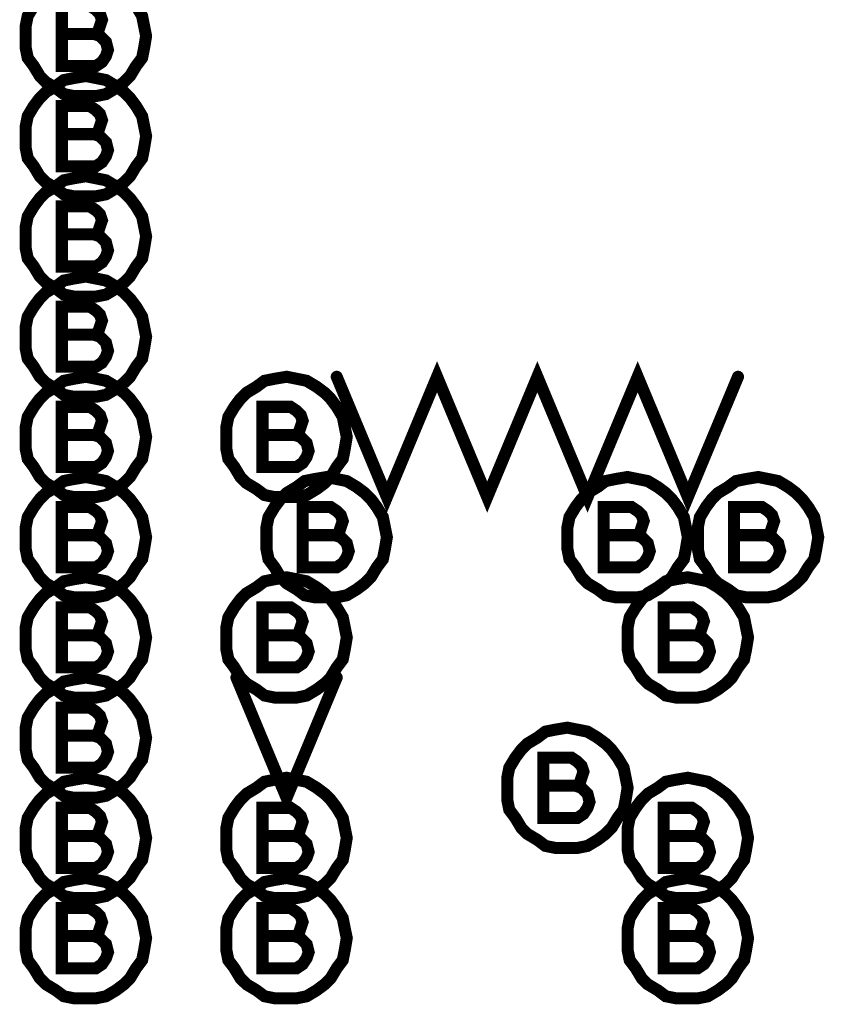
# Model space of a CAD drawing. Extents: x 28 to 61, y 24.9 to 46.
# Tile 15 of 96: x 35.422 to 35.823, y 30.477 to 30.968. Entities that reach past the tile are written whole.
import ezdxf

# ---------------------------------------------------------------- set-up
doc = ezdxf.new("R2010")
doc.units = 0
doc.layers.add('1', color=2, linetype='CONTINUOUS')

msp = doc.modelspace()

# ---------------------------------------------------------------- linework, layer by layer
at = {"layer": '1', "const_width": 0.006}
for points in [[(35.429, 30.975), (35.426, 30.97), (35.425, 30.965), (35.425, 30.96), (35.425, 30.954), (35.426, 30.949), (35.429, 30.945), (35.432, 30.94), (35.435, 30.937), (35.44, 30.934), (35.444, 30.931), (35.449, 30.93), (35.455, 30.93), (35.46, 30.93), (35.465, 30.931), (35.47, 30.934), (35.474, 30.937), (35.477, 30.94), (35.48, 30.945), (35.483, 30.949), (35.484, 30.954), (35.485, 30.96)], [(35.459, 30.961), (35.461, 30.962), (35.462, 30.965), (35.463, 30.968), (35.462, 30.971), (35.46, 30.973), (35.457, 30.975), (35.443, 30.975), (35.443, 30.945), (35.46, 30.945), (35.463, 30.947), (35.465, 30.95), (35.466, 30.953), (35.465, 30.957), (35.462, 30.96), (35.459, 30.961), (35.443, 30.961)], [(35.485, 30.96), (35.484, 30.965), (35.483, 30.97), (35.48, 30.975)], [(35.485, 30.91), (35.484, 30.915), (35.483, 30.92), (35.48, 30.925), (35.477, 30.929), (35.474, 30.932), (35.47, 30.935), (35.465, 30.938), (35.46, 30.939), (35.455, 30.94), (35.449, 30.939), (35.444, 30.938), (35.44, 30.935), (35.435, 30.932), (35.432, 30.929), (35.429, 30.925), (35.426, 30.92), (35.425, 30.915), (35.425, 30.91), (35.425, 30.904), (35.426, 30.899), (35.429, 30.895), (35.432, 30.89), (35.435, 30.887), (35.44, 30.884), (35.444, 30.881), (35.449, 30.88), (35.455, 30.88), (35.46, 30.88), (35.465, 30.881), (35.47, 30.884), (35.474, 30.887), (35.477, 30.89), (35.48, 30.895), (35.483, 30.899), (35.484, 30.904), (35.485, 30.91)], [(35.459, 30.911), (35.461, 30.912), (35.462, 30.915), (35.463, 30.918), (35.462, 30.921), (35.46, 30.923), (35.457, 30.925), (35.443, 30.925), (35.443, 30.895), (35.46, 30.895), (35.463, 30.897), (35.465, 30.9), (35.466, 30.903), (35.465, 30.907), (35.462, 30.91), (35.459, 30.911), (35.443, 30.911)], [(35.485, 30.86), (35.484, 30.865), (35.483, 30.87), (35.48, 30.875), (35.477, 30.879), (35.474, 30.882), (35.47, 30.885), (35.465, 30.888), (35.46, 30.889), (35.455, 30.89), (35.449, 30.889), (35.444, 30.888), (35.44, 30.885), (35.435, 30.882), (35.432, 30.879), (35.429, 30.875), (35.426, 30.87), (35.425, 30.865), (35.425, 30.86), (35.425, 30.854), (35.426, 30.849), (35.429, 30.845), (35.432, 30.84), (35.435, 30.837), (35.44, 30.834), (35.444, 30.831), (35.449, 30.83), (35.455, 30.83), (35.46, 30.83), (35.465, 30.831), (35.47, 30.834), (35.474, 30.837), (35.477, 30.84), (35.48, 30.845), (35.483, 30.849), (35.484, 30.854), (35.485, 30.86)], [(35.459, 30.861), (35.461, 30.862), (35.462, 30.865), (35.463, 30.868), (35.462, 30.871), (35.46, 30.873), (35.457, 30.875), (35.443, 30.875), (35.443, 30.845), (35.46, 30.845), (35.463, 30.847), (35.465, 30.85), (35.466, 30.853), (35.465, 30.857), (35.462, 30.86), (35.459, 30.861), (35.443, 30.861)], [(35.485, 30.81), (35.484, 30.815), (35.483, 30.82), (35.48, 30.825), (35.477, 30.829), (35.474, 30.832), (35.47, 30.835), (35.465, 30.838), (35.46, 30.839), (35.455, 30.84), (35.449, 30.839), (35.444, 30.838), (35.44, 30.835), (35.435, 30.832), (35.432, 30.829), (35.429, 30.825), (35.426, 30.82), (35.425, 30.815), (35.425, 30.81), (35.425, 30.804), (35.426, 30.799), (35.429, 30.795), (35.432, 30.79), (35.435, 30.787), (35.44, 30.784), (35.444, 30.781), (35.449, 30.78), (35.455, 30.78), (35.46, 30.78), (35.465, 30.781), (35.47, 30.784), (35.474, 30.787), (35.477, 30.79), (35.48, 30.795), (35.483, 30.799), (35.484, 30.804), (35.485, 30.81)], [(35.459, 30.811), (35.461, 30.812), (35.462, 30.815), (35.463, 30.818), (35.462, 30.821), (35.46, 30.823), (35.457, 30.825), (35.443, 30.825), (35.443, 30.795), (35.46, 30.795), (35.463, 30.797), (35.465, 30.8), (35.466, 30.803), (35.465, 30.807), (35.462, 30.81), (35.459, 30.811), (35.443, 30.811)], [(35.58, 30.79), (35.605, 30.73), (35.63, 30.79), (35.655, 30.73), (35.68, 30.79), (35.705, 30.73), (35.73, 30.79), (35.755, 30.73), (35.78, 30.79)], [(35.485, 30.76), (35.484, 30.765), (35.483, 30.77), (35.48, 30.775), (35.477, 30.779), (35.474, 30.782), (35.47, 30.785), (35.465, 30.788), (35.46, 30.789), (35.455, 30.79), (35.449, 30.789), (35.444, 30.788), (35.44, 30.785), (35.435, 30.782), (35.432, 30.779), (35.429, 30.775), (35.426, 30.77), (35.425, 30.765), (35.425, 30.76), (35.425, 30.754), (35.426, 30.749), (35.429, 30.745), (35.432, 30.74), (35.435, 30.737), (35.44, 30.734), (35.444, 30.731), (35.449, 30.73), (35.455, 30.73), (35.46, 30.73), (35.465, 30.731), (35.47, 30.734), (35.474, 30.737), (35.477, 30.74), (35.48, 30.745), (35.483, 30.749), (35.484, 30.754), (35.485, 30.76)], [(35.585, 30.76), (35.584, 30.765), (35.583, 30.77), (35.58, 30.775), (35.577, 30.779), (35.574, 30.782), (35.57, 30.785), (35.565, 30.788), (35.56, 30.789), (35.555, 30.79), (35.549, 30.789), (35.544, 30.788), (35.54, 30.785), (35.535, 30.782), (35.532, 30.779), (35.529, 30.775), (35.526, 30.77), (35.525, 30.765), (35.525, 30.76), (35.525, 30.754), (35.526, 30.749), (35.529, 30.745), (35.532, 30.74), (35.535, 30.737), (35.54, 30.734), (35.544, 30.731), (35.549, 30.73), (35.555, 30.73), (35.56, 30.73), (35.565, 30.731), (35.57, 30.734), (35.574, 30.737), (35.577, 30.74), (35.58, 30.745), (35.583, 30.749), (35.584, 30.754), (35.585, 30.76)], [(35.459, 30.761), (35.461, 30.762), (35.462, 30.765), (35.463, 30.768), (35.462, 30.771), (35.46, 30.773), (35.457, 30.775), (35.443, 30.775), (35.443, 30.745), (35.46, 30.745), (35.463, 30.747), (35.465, 30.75), (35.466, 30.753), (35.465, 30.757), (35.462, 30.76), (35.459, 30.761), (35.443, 30.761)], [(35.559, 30.761), (35.561, 30.762), (35.562, 30.765), (35.563, 30.768), (35.562, 30.771), (35.56, 30.773), (35.557, 30.775), (35.543, 30.775), (35.543, 30.745), (35.56, 30.745), (35.563, 30.747), (35.565, 30.75), (35.566, 30.753), (35.565, 30.757), (35.562, 30.76), (35.559, 30.761), (35.543, 30.761)], [(35.485, 30.71), (35.484, 30.715), (35.483, 30.72), (35.48, 30.725), (35.477, 30.729), (35.474, 30.732), (35.47, 30.735), (35.465, 30.738), (35.46, 30.739), (35.455, 30.74), (35.449, 30.739), (35.444, 30.738), (35.44, 30.735), (35.435, 30.732), (35.432, 30.729), (35.429, 30.725), (35.426, 30.72), (35.425, 30.715), (35.425, 30.71), (35.425, 30.704), (35.426, 30.699), (35.429, 30.695), (35.432, 30.69), (35.435, 30.687), (35.44, 30.684), (35.444, 30.681), (35.449, 30.68), (35.455, 30.68), (35.46, 30.68), (35.465, 30.681), (35.47, 30.684), (35.474, 30.687), (35.477, 30.69), (35.48, 30.695), (35.483, 30.699), (35.484, 30.704), (35.485, 30.71)], [(35.605, 30.71), (35.604, 30.715), (35.603, 30.72), (35.6, 30.725), (35.597, 30.729), (35.594, 30.732), (35.59, 30.735), (35.585, 30.738), (35.58, 30.739), (35.575, 30.74), (35.569, 30.739), (35.564, 30.738), (35.56, 30.735), (35.555, 30.732), (35.552, 30.729), (35.549, 30.725), (35.546, 30.72), (35.545, 30.715), (35.545, 30.71), (35.545, 30.704), (35.546, 30.699), (35.549, 30.695), (35.552, 30.69), (35.555, 30.687), (35.56, 30.684), (35.564, 30.681), (35.569, 30.68), (35.575, 30.68), (35.58, 30.68), (35.585, 30.681), (35.59, 30.684), (35.594, 30.687), (35.597, 30.69), (35.6, 30.695), (35.603, 30.699), (35.604, 30.704), (35.605, 30.71)], [(35.755, 30.71), (35.754, 30.715), (35.753, 30.72), (35.75, 30.725), (35.747, 30.729), (35.744, 30.732), (35.74, 30.735), (35.735, 30.738), (35.73, 30.739), (35.725, 30.74), (35.719, 30.739), (35.714, 30.738), (35.71, 30.735), (35.705, 30.732), (35.702, 30.729), (35.699, 30.725), (35.696, 30.72), (35.695, 30.715), (35.695, 30.71), (35.695, 30.704), (35.696, 30.699), (35.699, 30.695), (35.702, 30.69), (35.705, 30.687), (35.71, 30.684), (35.714, 30.681), (35.719, 30.68), (35.725, 30.68), (35.73, 30.68), (35.735, 30.681), (35.74, 30.684), (35.744, 30.687), (35.747, 30.69), (35.75, 30.695), (35.753, 30.699), (35.754, 30.704), (35.755, 30.71)], [(35.82, 30.71), (35.819, 30.715), (35.818, 30.72), (35.815, 30.725), (35.812, 30.729), (35.809, 30.732), (35.805, 30.735), (35.8, 30.738), (35.795, 30.739), (35.79, 30.74), (35.784, 30.739), (35.779, 30.738), (35.775, 30.735), (35.77, 30.732), (35.767, 30.729), (35.764, 30.725), (35.761, 30.72), (35.76, 30.715), (35.76, 30.71), (35.76, 30.704), (35.761, 30.699), (35.764, 30.695), (35.767, 30.69), (35.77, 30.687), (35.775, 30.684), (35.779, 30.681), (35.784, 30.68), (35.79, 30.68), (35.795, 30.68), (35.8, 30.681), (35.805, 30.684), (35.809, 30.687), (35.812, 30.69), (35.815, 30.695), (35.818, 30.699), (35.819, 30.704), (35.82, 30.71)], [(35.459, 30.711), (35.461, 30.712), (35.462, 30.715), (35.463, 30.718), (35.462, 30.721), (35.46, 30.723), (35.457, 30.725), (35.443, 30.725), (35.443, 30.695), (35.46, 30.695), (35.463, 30.697), (35.465, 30.7), (35.466, 30.703), (35.465, 30.707), (35.462, 30.71), (35.459, 30.711), (35.443, 30.711)], [(35.579, 30.711), (35.581, 30.712), (35.582, 30.715), (35.583, 30.718), (35.582, 30.721), (35.58, 30.723), (35.577, 30.725), (35.563, 30.725), (35.563, 30.695), (35.58, 30.695), (35.583, 30.697), (35.585, 30.7), (35.586, 30.703), (35.585, 30.707), (35.582, 30.71), (35.579, 30.711), (35.563, 30.711)], [(35.729, 30.711), (35.731, 30.712), (35.732, 30.715), (35.733, 30.718), (35.732, 30.721), (35.73, 30.723), (35.727, 30.725), (35.713, 30.725), (35.713, 30.695), (35.73, 30.695), (35.733, 30.697), (35.735, 30.7), (35.736, 30.703), (35.735, 30.707), (35.732, 30.71), (35.729, 30.711), (35.713, 30.711)], [(35.794, 30.711), (35.796, 30.712), (35.797, 30.715), (35.798, 30.718), (35.797, 30.721), (35.795, 30.723), (35.792, 30.725), (35.778, 30.725), (35.778, 30.695), (35.795, 30.695), (35.798, 30.697), (35.8, 30.7), (35.801, 30.703), (35.8, 30.707), (35.797, 30.71), (35.794, 30.711), (35.778, 30.711)], [(35.485, 30.66), (35.484, 30.665), (35.483, 30.67), (35.48, 30.675), (35.477, 30.679), (35.474, 30.682), (35.47, 30.685), (35.465, 30.688), (35.46, 30.689), (35.455, 30.69), (35.449, 30.689), (35.444, 30.688), (35.44, 30.685), (35.435, 30.682), (35.432, 30.679), (35.429, 30.675), (35.426, 30.67), (35.425, 30.665), (35.425, 30.66), (35.425, 30.654), (35.426, 30.649), (35.429, 30.645), (35.432, 30.64), (35.435, 30.637), (35.44, 30.634), (35.444, 30.631), (35.449, 30.63), (35.455, 30.63), (35.46, 30.63), (35.465, 30.631), (35.47, 30.634), (35.474, 30.637), (35.477, 30.64), (35.48, 30.645), (35.483, 30.649), (35.484, 30.654), (35.485, 30.66)], [(35.585, 30.66), (35.584, 30.665), (35.583, 30.67), (35.58, 30.675), (35.577, 30.679), (35.574, 30.682), (35.57, 30.685), (35.565, 30.688), (35.56, 30.689), (35.555, 30.69), (35.549, 30.689), (35.544, 30.688), (35.54, 30.685), (35.535, 30.682), (35.532, 30.679), (35.529, 30.675), (35.526, 30.67), (35.525, 30.665), (35.525, 30.66), (35.525, 30.654), (35.526, 30.649), (35.529, 30.645), (35.532, 30.64), (35.535, 30.637), (35.54, 30.634), (35.544, 30.631), (35.549, 30.63), (35.555, 30.63), (35.56, 30.63), (35.565, 30.631), (35.57, 30.634), (35.574, 30.637), (35.577, 30.64), (35.58, 30.645), (35.583, 30.649), (35.584, 30.654), (35.585, 30.66)], [(35.785, 30.66), (35.784, 30.665), (35.783, 30.67), (35.78, 30.675), (35.777, 30.679), (35.774, 30.682), (35.77, 30.685), (35.765, 30.688), (35.76, 30.689), (35.755, 30.69), (35.749, 30.689), (35.744, 30.688), (35.74, 30.685), (35.735, 30.682), (35.732, 30.679), (35.729, 30.675), (35.726, 30.67), (35.725, 30.665), (35.725, 30.66), (35.725, 30.654), (35.726, 30.649), (35.729, 30.645), (35.732, 30.64), (35.735, 30.637), (35.74, 30.634), (35.744, 30.631), (35.749, 30.63), (35.755, 30.63), (35.76, 30.63), (35.765, 30.631), (35.77, 30.634), (35.774, 30.637), (35.777, 30.64), (35.78, 30.645), (35.783, 30.649), (35.784, 30.654), (35.785, 30.66)], [(35.459, 30.661), (35.461, 30.662), (35.462, 30.665), (35.463, 30.668), (35.462, 30.671), (35.46, 30.673), (35.457, 30.675), (35.443, 30.675), (35.443, 30.645), (35.46, 30.645), (35.463, 30.647), (35.465, 30.65), (35.466, 30.653), (35.465, 30.657), (35.462, 30.66), (35.459, 30.661), (35.443, 30.661)], [(35.559, 30.661), (35.561, 30.662), (35.562, 30.665), (35.563, 30.668), (35.562, 30.671), (35.56, 30.673), (35.557, 30.675), (35.543, 30.675), (35.543, 30.645), (35.56, 30.645), (35.563, 30.647), (35.565, 30.65), (35.566, 30.653), (35.565, 30.657), (35.562, 30.66), (35.559, 30.661), (35.543, 30.661)], [(35.759, 30.661), (35.761, 30.662), (35.762, 30.665), (35.763, 30.668), (35.762, 30.671), (35.76, 30.673), (35.757, 30.675), (35.743, 30.675), (35.743, 30.645), (35.76, 30.645), (35.763, 30.647), (35.765, 30.65), (35.766, 30.653), (35.765, 30.657), (35.762, 30.66), (35.759, 30.661), (35.743, 30.661)], [(35.485, 30.61), (35.484, 30.615), (35.483, 30.62), (35.48, 30.625), (35.477, 30.629), (35.474, 30.632), (35.47, 30.635), (35.465, 30.638), (35.46, 30.639), (35.455, 30.64), (35.449, 30.639), (35.444, 30.638), (35.44, 30.635), (35.435, 30.632), (35.432, 30.629), (35.429, 30.625), (35.426, 30.62), (35.425, 30.615), (35.425, 30.61), (35.425, 30.604), (35.426, 30.599), (35.429, 30.595), (35.432, 30.59), (35.435, 30.587), (35.44, 30.584), (35.444, 30.581), (35.449, 30.58), (35.455, 30.58), (35.46, 30.58), (35.465, 30.581), (35.47, 30.584), (35.474, 30.587), (35.477, 30.59), (35.48, 30.595), (35.483, 30.599), (35.484, 30.604), (35.485, 30.61)], [(35.53, 30.64), (35.555, 30.58), (35.58, 30.64)], [(35.459, 30.611), (35.461, 30.612), (35.462, 30.615), (35.463, 30.618), (35.462, 30.621), (35.46, 30.623), (35.457, 30.625), (35.443, 30.625), (35.443, 30.595), (35.46, 30.595), (35.463, 30.597), (35.465, 30.6), (35.466, 30.603), (35.465, 30.607), (35.462, 30.61), (35.459, 30.611), (35.443, 30.611)], [(35.725, 30.585), (35.724, 30.59), (35.723, 30.595), (35.72, 30.6), (35.717, 30.604), (35.714, 30.607), (35.71, 30.61), (35.705, 30.613), (35.7, 30.614), (35.695, 30.615), (35.689, 30.614), (35.684, 30.613), (35.68, 30.61), (35.675, 30.607), (35.672, 30.604), (35.669, 30.6), (35.666, 30.595), (35.665, 30.59), (35.665, 30.585), (35.665, 30.579), (35.666, 30.574), (35.669, 30.57), (35.672, 30.565), (35.675, 30.562), (35.68, 30.559), (35.684, 30.556), (35.689, 30.555), (35.695, 30.555), (35.7, 30.555), (35.705, 30.556), (35.71, 30.559), (35.714, 30.562), (35.717, 30.565), (35.72, 30.57), (35.723, 30.574), (35.724, 30.579), (35.725, 30.585)], [(35.699, 30.586), (35.701, 30.587), (35.702, 30.59), (35.703, 30.593), (35.702, 30.596), (35.7, 30.598), (35.697, 30.6), (35.683, 30.6), (35.683, 30.57), (35.7, 30.57), (35.703, 30.572), (35.705, 30.575), (35.706, 30.578), (35.705, 30.582), (35.702, 30.585), (35.699, 30.586), (35.683, 30.586)], [(35.485, 30.56), (35.484, 30.565), (35.483, 30.57), (35.48, 30.575), (35.477, 30.579), (35.474, 30.582), (35.47, 30.585), (35.465, 30.588), (35.46, 30.589), (35.455, 30.59), (35.449, 30.589), (35.444, 30.588), (35.44, 30.585), (35.435, 30.582), (35.432, 30.579), (35.429, 30.575), (35.426, 30.57), (35.425, 30.565), (35.425, 30.56), (35.425, 30.554), (35.426, 30.549), (35.429, 30.545), (35.432, 30.54), (35.435, 30.537), (35.44, 30.534), (35.444, 30.531), (35.449, 30.53), (35.455, 30.53), (35.46, 30.53), (35.465, 30.531), (35.47, 30.534), (35.474, 30.537), (35.477, 30.54), (35.48, 30.545), (35.483, 30.549), (35.484, 30.554), (35.485, 30.56)], [(35.585, 30.56), (35.584, 30.565), (35.583, 30.57), (35.58, 30.575), (35.577, 30.579), (35.574, 30.582), (35.57, 30.585), (35.565, 30.588), (35.56, 30.589), (35.555, 30.59), (35.549, 30.589), (35.544, 30.588), (35.54, 30.585), (35.535, 30.582), (35.532, 30.579), (35.529, 30.575), (35.526, 30.57), (35.525, 30.565), (35.525, 30.56), (35.525, 30.554), (35.526, 30.549), (35.529, 30.545), (35.532, 30.54), (35.535, 30.537), (35.54, 30.534), (35.544, 30.531), (35.549, 30.53), (35.555, 30.53), (35.56, 30.53), (35.565, 30.531), (35.57, 30.534), (35.574, 30.537), (35.577, 30.54), (35.58, 30.545), (35.583, 30.549), (35.584, 30.554), (35.585, 30.56)], [(35.785, 30.56), (35.784, 30.565), (35.783, 30.57), (35.78, 30.575), (35.777, 30.579), (35.774, 30.582), (35.77, 30.585), (35.765, 30.588), (35.76, 30.589), (35.755, 30.59), (35.749, 30.589), (35.744, 30.588), (35.74, 30.585), (35.735, 30.582), (35.732, 30.579), (35.729, 30.575), (35.726, 30.57), (35.725, 30.565), (35.725, 30.56), (35.725, 30.554), (35.726, 30.549), (35.729, 30.545), (35.732, 30.54), (35.735, 30.537), (35.74, 30.534), (35.744, 30.531), (35.749, 30.53), (35.755, 30.53), (35.76, 30.53), (35.765, 30.531), (35.77, 30.534), (35.774, 30.537), (35.777, 30.54), (35.78, 30.545), (35.783, 30.549), (35.784, 30.554), (35.785, 30.56)], [(35.459, 30.561), (35.461, 30.562), (35.462, 30.565), (35.463, 30.568), (35.462, 30.571), (35.46, 30.573), (35.457, 30.575), (35.443, 30.575), (35.443, 30.545), (35.46, 30.545), (35.463, 30.547), (35.465, 30.55), (35.466, 30.553), (35.465, 30.557), (35.462, 30.56), (35.459, 30.561), (35.443, 30.561)], [(35.559, 30.561), (35.561, 30.562), (35.562, 30.565), (35.563, 30.568), (35.562, 30.571), (35.56, 30.573), (35.557, 30.575), (35.543, 30.575), (35.543, 30.545), (35.56, 30.545), (35.563, 30.547), (35.565, 30.55), (35.566, 30.553), (35.565, 30.557), (35.562, 30.56), (35.559, 30.561), (35.543, 30.561)], [(35.759, 30.561), (35.761, 30.562), (35.762, 30.565), (35.763, 30.568), (35.762, 30.571), (35.76, 30.573), (35.757, 30.575), (35.743, 30.575), (35.743, 30.545), (35.76, 30.545), (35.763, 30.547), (35.765, 30.55), (35.766, 30.553), (35.765, 30.557), (35.762, 30.56), (35.759, 30.561), (35.743, 30.561)], [(35.485, 30.51), (35.484, 30.515), (35.483, 30.52), (35.48, 30.525), (35.477, 30.529), (35.474, 30.532), (35.47, 30.535), (35.465, 30.538), (35.46, 30.539), (35.455, 30.54), (35.449, 30.539), (35.444, 30.538), (35.44, 30.535), (35.435, 30.532), (35.432, 30.529), (35.429, 30.525), (35.426, 30.52), (35.425, 30.515), (35.425, 30.51), (35.425, 30.504), (35.426, 30.499), (35.429, 30.495), (35.432, 30.49), (35.435, 30.487), (35.44, 30.484), (35.444, 30.481), (35.449, 30.48), (35.455, 30.48), (35.46, 30.48), (35.465, 30.481), (35.47, 30.484), (35.474, 30.487), (35.477, 30.49), (35.48, 30.495), (35.483, 30.499), (35.484, 30.504), (35.485, 30.51)], [(35.585, 30.51), (35.584, 30.515), (35.583, 30.52), (35.58, 30.525), (35.577, 30.529), (35.574, 30.532), (35.57, 30.535), (35.565, 30.538), (35.56, 30.539), (35.555, 30.54), (35.549, 30.539), (35.544, 30.538), (35.54, 30.535), (35.535, 30.532), (35.532, 30.529), (35.529, 30.525), (35.526, 30.52), (35.525, 30.515), (35.525, 30.51), (35.525, 30.504), (35.526, 30.499), (35.529, 30.495), (35.532, 30.49), (35.535, 30.487), (35.54, 30.484), (35.544, 30.481), (35.549, 30.48), (35.555, 30.48), (35.56, 30.48), (35.565, 30.481), (35.57, 30.484), (35.574, 30.487), (35.577, 30.49), (35.58, 30.495), (35.583, 30.499), (35.584, 30.504), (35.585, 30.51)], [(35.785, 30.51), (35.784, 30.515), (35.783, 30.52), (35.78, 30.525), (35.777, 30.529), (35.774, 30.532), (35.77, 30.535), (35.765, 30.538), (35.76, 30.539), (35.755, 30.54), (35.749, 30.539), (35.744, 30.538), (35.74, 30.535), (35.735, 30.532), (35.732, 30.529), (35.729, 30.525), (35.726, 30.52), (35.725, 30.515), (35.725, 30.51), (35.725, 30.504), (35.726, 30.499), (35.729, 30.495), (35.732, 30.49), (35.735, 30.487), (35.74, 30.484), (35.744, 30.481), (35.749, 30.48), (35.755, 30.48), (35.76, 30.48), (35.765, 30.481), (35.77, 30.484), (35.774, 30.487), (35.777, 30.49), (35.78, 30.495), (35.783, 30.499), (35.784, 30.504), (35.785, 30.51)], [(35.459, 30.511), (35.461, 30.512), (35.462, 30.515), (35.463, 30.518), (35.462, 30.521), (35.46, 30.523), (35.457, 30.525), (35.443, 30.525), (35.443, 30.495), (35.46, 30.495), (35.463, 30.497), (35.465, 30.5), (35.466, 30.503), (35.465, 30.507), (35.462, 30.51), (35.459, 30.511), (35.443, 30.511)], [(35.559, 30.511), (35.561, 30.512), (35.562, 30.515), (35.563, 30.518), (35.562, 30.521), (35.56, 30.523), (35.557, 30.525), (35.543, 30.525), (35.543, 30.495), (35.56, 30.495), (35.563, 30.497), (35.565, 30.5), (35.566, 30.503), (35.565, 30.507), (35.562, 30.51), (35.559, 30.511), (35.543, 30.511)], [(35.759, 30.511), (35.761, 30.512), (35.762, 30.515), (35.763, 30.518), (35.762, 30.521), (35.76, 30.523), (35.757, 30.525), (35.743, 30.525), (35.743, 30.495), (35.76, 30.495), (35.763, 30.497), (35.765, 30.5), (35.766, 30.503), (35.765, 30.507), (35.762, 30.51), (35.759, 30.511), (35.743, 30.511)]]:
    msp.add_lwpolyline(points, dxfattribs=at)
at = {"layer": '1', "const_width": 0.003}
for points in [[(35.4445, 30.961, 1), (35.4415, 30.961, 1)], [(35.4605, 30.961, 1), (35.4575, 30.961, 1)], [(35.4865, 30.96, 1), (35.4835, 30.96, 1)], [(35.4865, 30.96, 1), (35.4835, 30.96, 1)], [(35.4445, 30.911, 1), (35.4415, 30.911, 1)], [(35.4605, 30.911, 1), (35.4575, 30.911, 1)], [(35.4865, 30.91, 1), (35.4835, 30.91, 1)], [(35.4865, 30.91, 1), (35.4835, 30.91, 1)], [(35.4445, 30.861, 1), (35.4415, 30.861, 1)], [(35.4605, 30.861, 1), (35.4575, 30.861, 1)], [(35.4865, 30.86, 1), (35.4835, 30.86, 1)], [(35.4865, 30.86, 1), (35.4835, 30.86, 1)], [(35.4445, 30.811, 1), (35.4415, 30.811, 1)], [(35.4605, 30.811, 1), (35.4575, 30.811, 1)], [(35.4865, 30.81, 1), (35.4835, 30.81, 1)], [(35.4865, 30.81, 1), (35.4835, 30.81, 1)], [(35.5815, 30.79, 1), (35.5785, 30.79, 1)], [(35.7815, 30.79, 1), (35.7785, 30.79, 1)], [(35.4445, 30.761, 1), (35.4415, 30.761, 1)], [(35.4605, 30.761, 1), (35.4575, 30.761, 1)], [(35.4865, 30.76, 1), (35.4835, 30.76, 1)], [(35.4865, 30.76, 1), (35.4835, 30.76, 1)], [(35.5445, 30.761, 1), (35.5415, 30.761, 1)], [(35.5605, 30.761, 1), (35.5575, 30.761, 1)], [(35.5865, 30.76, 1), (35.5835, 30.76, 1)], [(35.5865, 30.76, 1), (35.5835, 30.76, 1)], [(35.4445, 30.711, 1), (35.4415, 30.711, 1)], [(35.4605, 30.711, 1), (35.4575, 30.711, 1)], [(35.5645, 30.711, 1), (35.5615, 30.711, 1)], [(35.5805, 30.711, 1), (35.5775, 30.711, 1)], [(35.7145, 30.711, 1), (35.7115, 30.711, 1)], [(35.7305, 30.711, 1), (35.7275, 30.711, 1)], [(35.7795, 30.711, 1), (35.7765, 30.711, 1)], [(35.7955, 30.711, 1), (35.7925, 30.711, 1)], [(35.4865, 30.71, 1), (35.4835, 30.71, 1)], [(35.4865, 30.71, 1), (35.4835, 30.71, 1)], [(35.6065, 30.71, 1), (35.6035, 30.71, 1)], [(35.6065, 30.71, 1), (35.6035, 30.71, 1)], [(35.7565, 30.71, 1), (35.7535, 30.71, 1)], [(35.7565, 30.71, 1), (35.7535, 30.71, 1)], [(35.8215, 30.71, 1), (35.8185, 30.71, 1)], [(35.8215, 30.71, 1), (35.8185, 30.71, 1)], [(35.4445, 30.661, 1), (35.4415, 30.661, 1)], [(35.4605, 30.661, 1), (35.4575, 30.661, 1)], [(35.4865, 30.66, 1), (35.4835, 30.66, 1)], [(35.4865, 30.66, 1), (35.4835, 30.66, 1)], [(35.5445, 30.661, 1), (35.5415, 30.661, 1)], [(35.5605, 30.661, 1), (35.5575, 30.661, 1)], [(35.5865, 30.66, 1), (35.5835, 30.66, 1)], [(35.5865, 30.66, 1), (35.5835, 30.66, 1)], [(35.7445, 30.661, 1), (35.7415, 30.661, 1)], [(35.7605, 30.661, 1), (35.7575, 30.661, 1)], [(35.7865, 30.66, 1), (35.7835, 30.66, 1)], [(35.7865, 30.66, 1), (35.7835, 30.66, 1)], [(35.5315, 30.64, 1), (35.5285, 30.64, 1)], [(35.5815, 30.64, 1), (35.5785, 30.64, 1)], [(35.4445, 30.611, 1), (35.4415, 30.611, 1)], [(35.4605, 30.611, 1), (35.4575, 30.611, 1)], [(35.4865, 30.61, 1), (35.4835, 30.61, 1)], [(35.4865, 30.61, 1), (35.4835, 30.61, 1)], [(35.6845, 30.586, 1), (35.6815, 30.586, 1)], [(35.7005, 30.586, 1), (35.6975, 30.586, 1)], [(35.7265, 30.585, 1), (35.7235, 30.585, 1)], [(35.7265, 30.585, 1), (35.7235, 30.585, 1)], [(35.4445, 30.561, 1), (35.4415, 30.561, 1)], [(35.4605, 30.561, 1), (35.4575, 30.561, 1)], [(35.4865, 30.56, 1), (35.4835, 30.56, 1)], [(35.4865, 30.56, 1), (35.4835, 30.56, 1)], [(35.5445, 30.561, 1), (35.5415, 30.561, 1)], [(35.5605, 30.561, 1), (35.5575, 30.561, 1)], [(35.5865, 30.56, 1), (35.5835, 30.56, 1)], [(35.5865, 30.56, 1), (35.5835, 30.56, 1)], [(35.7445, 30.561, 1), (35.7415, 30.561, 1)], [(35.7605, 30.561, 1), (35.7575, 30.561, 1)], [(35.7865, 30.56, 1), (35.7835, 30.56, 1)], [(35.7865, 30.56, 1), (35.7835, 30.56, 1)], [(35.4445, 30.511, 1), (35.4415, 30.511, 1)], [(35.4605, 30.511, 1), (35.4575, 30.511, 1)], [(35.4865, 30.51, 1), (35.4835, 30.51, 1)], [(35.4865, 30.51, 1), (35.4835, 30.51, 1)], [(35.5445, 30.511, 1), (35.5415, 30.511, 1)], [(35.5605, 30.511, 1), (35.5575, 30.511, 1)], [(35.5865, 30.51, 1), (35.5835, 30.51, 1)], [(35.5865, 30.51, 1), (35.5835, 30.51, 1)], [(35.7445, 30.511, 1), (35.7415, 30.511, 1)], [(35.7605, 30.511, 1), (35.7575, 30.511, 1)], [(35.7865, 30.51, 1), (35.7835, 30.51, 1)], [(35.7865, 30.51, 1), (35.7835, 30.51, 1)]]:
    msp.add_lwpolyline(points, format="xyb", close=True, dxfattribs=at)

doc.saveas('drawing.dxf')
